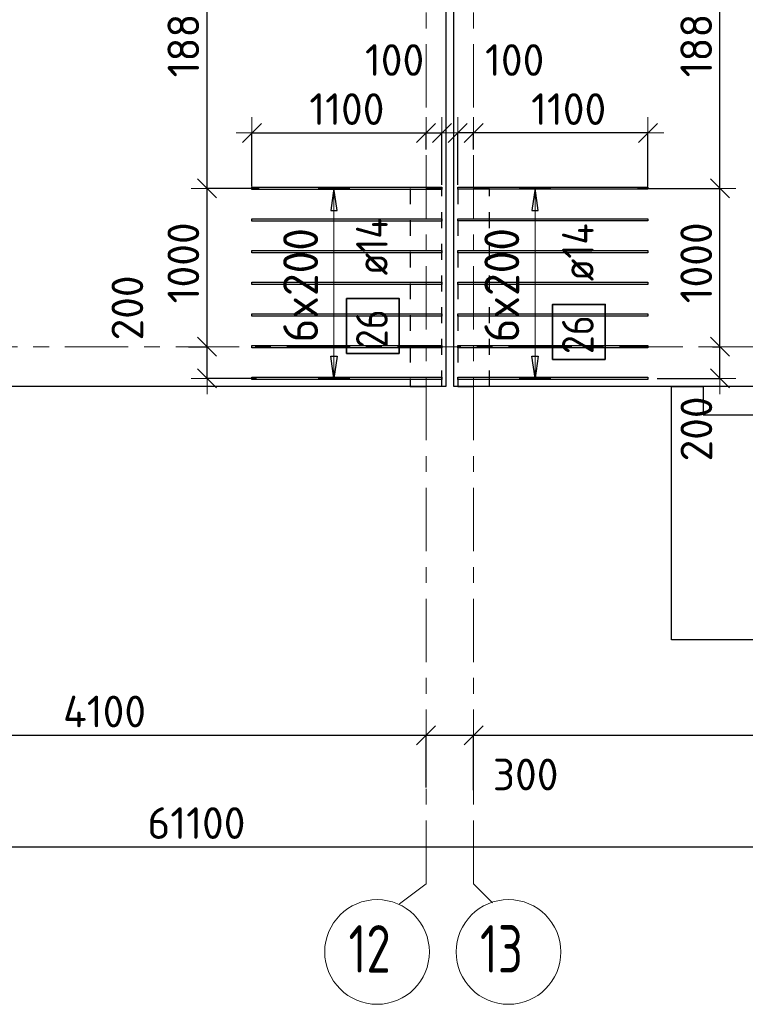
# Model space of a CAD drawing. Header units: metres. Extents: x -38 to 98, y -15 to 21.
# Tile 24 of 147: x 29.98 to 34.57, y -4.15 to 2.06. Entities that reach past the tile are written whole.
import ezdxf

# ---------------------------------------------------------------- set-up
doc = ezdxf.new("R2010")
doc.units = ezdxf.units.M
doc.header["$PDMODE"] = 65
for name, pattern in [('______11', [0.5, 0.4, -0.05, 0, -0.05]), ('______2', [0.0405, 0.03, -0.0105]), ('______5', [1.1, 0.8, -0.1, 0.1, -0.1])]:
    doc.linetypes.add(name, pattern=pattern)
for name, color, linetype, lineweight in [('XR$1$Осевая линия (1)', 7, '______5', 13), ('XR$1$Размерная линия (1)', 7, 'Continuous', 13), ('XR$4$Перекрытие (1)', 7, 'Continuous', 35), ('XR$4$Размерная линия (1)', 7, 'Continuous', 13)]:
    doc.layers.add(name, color=color, linetype=linetype, lineweight=lineweight)
doc.layers.add('XR$4$Арм.стержн.Доп. Арм верхн.зоны Х', color=7, linetype='Continuous', lineweight=35, true_color=0x8c8cff)
doc.layers.add('XR$6$Стена_ бетон несущ.', color=7, linetype='Continuous', lineweight=70, true_color=0xb4b496)
doc.styles.add('ISOCPEUR', font='txt')
doc.dimstyles.new('DIMSTYLE_3', dxfattribs={"dimtxt": 0.2, "dimasz": 0.2, "dimexe": 0, "dimexo": 0, "dimgap": 0.1, "dimtad": 2, "dimdec": 0, "dimlfac": 1000, "dimrnd": 5, "dimzin": 12, "dimdsep": 46, "dimtxsty": 'ISOCPEUR', "dimblk1": 'ALL_ML_STRICH', "dimblk2": 'ALL_ML_STRICH', "dimsah": 1, "dimcen": 0, "dimclrd": 7, "dimclre": 256, "dimclrt": 7, "dimadec": 0, "dimazin": 0, "dimtfac": 1, "dimtdec": 0, "dimtix": 1, "dimtmove": 2, "dimatfit": 3, "dimfxl": 0, "dimtzin": 0, "dimlwd": 0, "dimlwe": -3, "dimarcsym": 0})
doc.dimstyles.new('DIMSTYLE_33', dxfattribs={"dimtxt": 0.2, "dimasz": 0.2, "dimexe": 0, "dimexo": 0, "dimgap": 0.1, "dimtad": 2, "dimdec": 0, "dimlfac": 1000, "dimrnd": 5, "dimzin": 12, "dimdsep": 46, "dimtxsty": 'ISOCPEUR', "dimblk1": 'ALL_ML_STRICH', "dimblk2": 'ALL_ML_STRICH', "dimsah": 1, "dimcen": 0, "dimclrd": 7, "dimclre": 256, "dimclrt": 7, "dimadec": 0, "dimazin": 0, "dimtfac": 1, "dimtdec": 0, "dimtix": 1, "dimtmove": 2, "dimatfit": 3, "dimfxl": 0, "dimtvp": 1.2, "dimtzin": 0, "dimlwd": 0, "dimlwe": -3, "dimarcsym": 0})
doc.dimstyles.new('DIMSTYLE_4', dxfattribs={"dimtxt": 0.2, "dimasz": 0.2, "dimexe": 0, "dimexo": 0, "dimgap": 0.1, "dimtad": 0, "dimdec": 0, "dimlfac": 1000, "dimrnd": 5, "dimzin": 12, "dimdsep": 46, "dimtxsty": 'ISOCPEUR', "dimblk1": 'ALL_ML_STRICH', "dimblk2": 'ALL_ML_STRICH', "dimsah": 1, "dimcen": 0, "dimclrd": 7, "dimclre": 256, "dimclrt": 7, "dimadec": 0, "dimazin": 0, "dimtfac": 1, "dimtdec": 0, "dimtix": 1, "dimtmove": 2, "dimatfit": 3, "dimfxl": 0, "dimtvp": 1.2, "dimtzin": 0, "dimlwd": 0, "dimlwe": -3, "dimarcsym": 0})

# ---------------------------------------------------------------- blocks, each defined once
blk = doc.blocks.new('ALL_ML_STRICH')
at = {"color": 0, "linetype": 'ByBlock', "lineweight": -2}
for p, q in [((0, -0.5), (0, 0.5)), ((-1, 0), (0.5, 0)), ((-0.3, -0.3), (0.3, 0.3))]:
    blk.add_line(p, q, dxfattribs=at)
blk = doc.blocks.new('*D11')
at = {"layer": 'DEFPOINTS', "color": 7, "linetype": 'Continuous', "lineweight": 13, "transparency": 33554687}
for p in [(0.5, -3.1033), (0.5, -3.1563), (61.6, -3.1401)]:
    blk.add_point(p, dxfattribs=at)
at = {"layer": 'XR$1$Размерная линия (1)', "color": 9, "linetype": 'Continuous', "lineweight": -2, "true_color": 0xc7c7c7, "transparency": 33554687}
for p, q in [((0.5, -3.1233), (0.5, -3.1563)), ((61.6, -3.1563), (61.6, -3.1563))]:
    blk.add_line(p, q, dxfattribs=at)
at = {"layer": 'XR$1$Размерная линия (1)', "color": 7, "linetype": 'Continuous', "lineweight": -2, "transparency": 33554687}
blk.add_line((0.5, -3.1563), (61.6, -3.1563), dxfattribs=at)
at = {"layer": 'XR$1$Размерная линия (1)', "color": 7, "linetype": 'Continuous', "lineweight": 13, "transparency": 33554687, "xscale": 0.2, "yscale": 0.2, "zscale": 0.2, "rotation": 180}
blk.add_blockref('ALL_ML_STRICH', (0.5, -3.1563), dxfattribs=at)
at = {"layer": 'XR$1$Размерная линия (1)', "color": 7, "linetype": 'Continuous', "lineweight": 13, "transparency": 33554687, "xscale": 0.2, "yscale": 0.2, "zscale": 0.2}
blk.add_blockref('ALL_ML_STRICH', (61.6, -3.1563), dxfattribs=at)
at = {"layer": 'XR$1$Размерная линия (1)', "color": 7, "linetype": 'Continuous', "lineweight": 13, "transparency": 33554687, "insert": (31.1, -3.0063), "char_height": 0.2, "width": 1, "attachment_point": 5, "style": 'ISOCPEUR'}
blk.add_mtext('\\A1;{61100}', dxfattribs=at)
blk = doc.blocks.new('*D18')
at = {"layer": 'DEFPOINTS', "color": 7, "linetype": 'Continuous', "lineweight": 13, "transparency": 33554687}
for p in [(28.45, -2.452), (32.55, -2.8016), (28.45, -3.6233)]:
    blk.add_point(p, dxfattribs=at)
at = {"layer": 'XR$1$Размерная линия (1)', "color": 9, "linetype": 'Continuous', "lineweight": -2, "true_color": 0xc7c7c7, "transparency": 33554687}
for p, q in [((28.45, -3.6033), (28.45, -2.452)), ((32.55, -2.7816), (32.55, -2.452))]:
    blk.add_line(p, q, dxfattribs=at)
at = {"layer": 'XR$1$Размерная линия (1)', "color": 7, "linetype": 'Continuous', "lineweight": -2, "transparency": 33554687}
blk.add_line((28.45, -2.452), (32.55, -2.452), dxfattribs=at)
at = {"layer": 'XR$1$Размерная линия (1)', "color": 7, "linetype": 'Continuous', "lineweight": 13, "transparency": 33554687, "xscale": 0.2, "yscale": 0.2, "zscale": 0.2, "rotation": 180}
blk.add_blockref('ALL_ML_STRICH', (28.45, -2.452), dxfattribs=at)
at = {"layer": 'XR$1$Размерная линия (1)', "color": 7, "linetype": 'Continuous', "lineweight": 13, "transparency": 33554687, "xscale": 0.2, "yscale": 0.2, "zscale": 0.2}
blk.add_blockref('ALL_ML_STRICH', (32.55, -2.452), dxfattribs=at)
at = {"layer": 'XR$1$Размерная линия (1)', "color": 7, "linetype": 'Continuous', "lineweight": 13, "transparency": 33554687, "insert": (30.52, -2.302), "char_height": 0.2, "width": 0.8, "attachment_point": 5, "style": 'ISOCPEUR'}
blk.add_mtext('\\A1;{4100}', dxfattribs=at)
blk = doc.blocks.new('*D19')
at = {"layer": 'DEFPOINTS', "color": 7, "linetype": 'Continuous', "lineweight": 13, "transparency": 33554687}
for p in [(32.55, -2.452), (32.55, -2.8016), (32.85, -2.8182)]:
    blk.add_point(p, dxfattribs=at)
at = {"layer": 'XR$1$Размерная линия (1)', "color": 9, "linetype": 'Continuous', "lineweight": -2, "true_color": 0xc7c7c7, "transparency": 33554687}
for p, q in [((32.55, -2.7816), (32.55, -2.452)), ((32.85, -2.7982), (32.85, -2.452))]:
    blk.add_line(p, q, dxfattribs=at)
at = {"layer": 'XR$1$Размерная линия (1)', "color": 7, "linetype": 'Continuous', "lineweight": -2, "transparency": 33554687}
blk.add_line((32.55, -2.452), (32.85, -2.452), dxfattribs=at)
at = {"layer": 'XR$1$Размерная линия (1)', "color": 7, "linetype": 'Continuous', "lineweight": 13, "transparency": 33554687, "xscale": 0.2, "yscale": 0.2, "zscale": 0.2, "rotation": 180}
blk.add_blockref('ALL_ML_STRICH', (32.55, -2.452), dxfattribs=at)
at = {"layer": 'XR$1$Размерная линия (1)', "color": 7, "linetype": 'Continuous', "lineweight": 13, "transparency": 33554687, "xscale": 0.2, "yscale": 0.2, "zscale": 0.2}
blk.add_blockref('ALL_ML_STRICH', (32.85, -2.452), dxfattribs=at)
at = {"layer": 'XR$1$Размерная линия (1)', "color": 7, "linetype": 'Continuous', "lineweight": 13, "transparency": 33554687, "insert": (33.1784, -2.6996), "char_height": 0.2, "width": 0.6, "attachment_point": 5, "style": 'ISOCPEUR'}
blk.add_mtext('\\A1;{300}', dxfattribs=at)
blk = doc.blocks.new('*D20')
at = {"layer": 'DEFPOINTS', "color": 7, "linetype": 'Continuous', "lineweight": 13, "transparency": 33554687}
for p in [(36.95, -1.6172), (32.85, -2.452), (32.85, -2.8182)]:
    blk.add_point(p, dxfattribs=at)
at = {"layer": 'XR$1$Размерная линия (1)', "color": 9, "linetype": 'Continuous', "lineweight": -2, "true_color": 0xc7c7c7, "transparency": 33554687}
for p, q in [((36.95, -1.6372), (36.95, -2.452)), ((32.85, -2.7982), (32.85, -2.452))]:
    blk.add_line(p, q, dxfattribs=at)
at = {"layer": 'XR$1$Размерная линия (1)', "color": 7, "linetype": 'Continuous', "lineweight": -2, "transparency": 33554687}
blk.add_line((32.85, -2.452), (36.95, -2.452), dxfattribs=at)
at = {"layer": 'XR$1$Размерная линия (1)', "color": 7, "linetype": 'Continuous', "lineweight": 13, "transparency": 33554687, "xscale": 0.2, "yscale": 0.2, "zscale": 0.2, "rotation": 180}
blk.add_blockref('ALL_ML_STRICH', (32.85, -2.452), dxfattribs=at)
at = {"layer": 'XR$1$Размерная линия (1)', "color": 7, "linetype": 'Continuous', "lineweight": 13, "transparency": 33554687, "xscale": 0.2, "yscale": 0.2, "zscale": 0.2}
blk.add_blockref('ALL_ML_STRICH', (36.95, -2.452), dxfattribs=at)
at = {"layer": 'XR$1$Размерная линия (1)', "color": 7, "linetype": 'Continuous', "lineweight": 13, "transparency": 33554687, "insert": (34.92, -2.302), "char_height": 0.2, "width": 0.8, "attachment_point": 5, "style": 'ISOCPEUR'}
blk.add_mtext('\\A1;{4100}', dxfattribs=at)
blk = doc.blocks.new('*D365')
at = {"layer": 'DEFPOINTS', "color": 7, "linetype": 'Continuous', "lineweight": 13, "transparency": 33554687}
for p in [(31.45, 1.3506), (32.55, 1.226), (31.45, 0.992)]:
    blk.add_point(p, dxfattribs=at)
at = {"layer": 'XR$4$Размерная линия (1)', "color": 9, "linetype": 'Continuous', "lineweight": -2, "true_color": 0xc7c7c7, "transparency": 33554687}
for p, q in [((31.45, 1.012), (31.45, 1.3506)), ((32.55, 1.246), (32.55, 1.3506))]:
    blk.add_line(p, q, dxfattribs=at)
at = {"layer": 'XR$4$Размерная линия (1)', "color": 7, "linetype": 'Continuous', "lineweight": -2, "transparency": 33554687}
blk.add_line((31.45, 1.3506), (32.55, 1.3506), dxfattribs=at)
at = {"layer": 'XR$4$Размерная линия (1)', "color": 7, "linetype": 'Continuous', "lineweight": 13, "transparency": 33554687, "xscale": 0.2, "yscale": 0.2, "zscale": 0.2, "rotation": 180}
blk.add_blockref('ALL_ML_STRICH', (31.45, 1.3506), dxfattribs=at)
at = {"layer": 'XR$4$Размерная линия (1)', "color": 7, "linetype": 'Continuous', "lineweight": 13, "transparency": 33554687, "xscale": 0.2, "yscale": 0.2, "zscale": 0.2}
blk.add_blockref('ALL_ML_STRICH', (32.55, 1.3506), dxfattribs=at)
at = {"layer": 'XR$4$Размерная линия (1)', "color": 7, "linetype": 'Continuous', "lineweight": 13, "transparency": 33554687, "insert": (32.05, 1.5006), "char_height": 0.2, "width": 0.8, "attachment_point": 5, "style": 'ISOCPEUR'}
blk.add_mtext('\\A1;{1100}', dxfattribs=at)
blk = doc.blocks.new('*D366')
at = {"layer": 'DEFPOINTS', "color": 7, "linetype": 'Continuous', "lineweight": 13, "transparency": 33554687}
for p in [(32.55, 1.3506), (32.55, 1.226), (32.65, 1.0032)]:
    blk.add_point(p, dxfattribs=at)
at = {"layer": 'XR$4$Размерная линия (1)', "color": 9, "linetype": 'Continuous', "lineweight": -2, "true_color": 0xc7c7c7, "transparency": 33554687}
for p, q in [((32.55, 1.246), (32.55, 1.3506)), ((32.65, 1.0232), (32.65, 1.3506))]:
    blk.add_line(p, q, dxfattribs=at)
at = {"layer": 'XR$4$Размерная линия (1)', "color": 7, "linetype": 'Continuous', "lineweight": -2, "transparency": 33554687}
blk.add_line((32.55, 1.3506), (32.65, 1.3506), dxfattribs=at)
at = {"layer": 'XR$4$Размерная линия (1)', "color": 7, "linetype": 'Continuous', "lineweight": 13, "transparency": 33554687, "xscale": 0.2, "yscale": 0.2, "zscale": 0.2, "rotation": 180}
blk.add_blockref('ALL_ML_STRICH', (32.55, 1.3506), dxfattribs=at)
at = {"layer": 'XR$4$Размерная линия (1)', "color": 7, "linetype": 'Continuous', "lineweight": 13, "transparency": 33554687, "xscale": 0.2, "yscale": 0.2, "zscale": 0.2}
blk.add_blockref('ALL_ML_STRICH', (32.65, 1.3506), dxfattribs=at)
at = {"layer": 'XR$4$Размерная линия (1)', "color": 7, "linetype": 'Continuous', "lineweight": 13, "transparency": 33554687, "insert": (32.3509, 1.8105), "char_height": 0.2, "width": 0.6, "attachment_point": 5, "style": 'ISOCPEUR'}
blk.add_mtext('\\A1;{100}', dxfattribs=at)
blk = doc.blocks.new('*D369')
at = {"layer": 'DEFPOINTS', "color": 7, "linetype": 'Continuous', "lineweight": 13, "transparency": 33554687}
for p in [(31.0307, 0), (31.1677, -0.1998), (31.4996, -0.1998)]:
    blk.add_point(p, dxfattribs=at)
at = {"layer": 'XR$4$Размерная линия (1)', "color": 9, "linetype": 'Continuous', "lineweight": -2, "true_color": 0xc7c7c7, "transparency": 33554687}
for p, q in [((31.0507, 0), (31.1677, 0)), ((31.4796, -0.1998), (31.1677, -0.1998))]:
    blk.add_line(p, q, dxfattribs=at)
at = {"layer": 'XR$4$Размерная линия (1)', "color": 7, "linetype": 'Continuous', "lineweight": -2, "transparency": 33554687}
blk.add_line((31.1677, -0.1998), (31.1677, 0), dxfattribs=at)
at = {"layer": 'XR$4$Размерная линия (1)', "color": 7, "linetype": 'Continuous', "lineweight": 13, "transparency": 33554687, "xscale": 0.2, "yscale": 0.2, "zscale": 0.2}
for p, rotation in [((31.1677, 0), 90), ((31.1677, -0.1998), 270)]:
    blk.add_blockref('ALL_ML_STRICH', p, dxfattribs=dict(at, rotation=rotation))
at = {"layer": 'XR$4$Размерная линия (1)', "color": 7, "linetype": 'Continuous', "lineweight": 13, "transparency": 33554687, "insert": (30.6643, 0.2454), "char_height": 0.2, "width": 0.6, "attachment_point": 5, "rotation": 90, "style": 'ISOCPEUR'}
blk.add_mtext('\\A1;{200}', dxfattribs=at)
blk = doc.blocks.new('*D370')
at = {"layer": 'DEFPOINTS', "color": 7, "linetype": 'Continuous', "lineweight": 13, "transparency": 33554687}
for p in [(31.5166, 1), (31.0307, 0), (31.1677, 0)]:
    blk.add_point(p, dxfattribs=at)
at = {"layer": 'XR$4$Размерная линия (1)', "color": 9, "linetype": 'Continuous', "lineweight": -2, "true_color": 0xc7c7c7, "transparency": 33554687}
for p, q in [((31.4966, 1), (31.1677, 1)), ((31.0507, 0), (31.1677, 0))]:
    blk.add_line(p, q, dxfattribs=at)
at = {"layer": 'XR$4$Размерная линия (1)', "color": 7, "linetype": 'Continuous', "lineweight": -2, "transparency": 33554687}
blk.add_line((31.1677, 0), (31.1677, 1), dxfattribs=at)
at = {"layer": 'XR$4$Размерная линия (1)', "color": 7, "linetype": 'Continuous', "lineweight": 13, "transparency": 33554687, "xscale": 0.2, "yscale": 0.2, "zscale": 0.2}
for p, rotation in [((31.1677, 1), 90), ((31.1677, 0), 270)]:
    blk.add_blockref('ALL_ML_STRICH', p, dxfattribs=dict(at, rotation=rotation))
at = {"layer": 'XR$4$Размерная линия (1)', "color": 7, "linetype": 'Continuous', "lineweight": 13, "transparency": 33554687, "insert": (31.0177, 0.53), "char_height": 0.2, "width": 0.8, "attachment_point": 5, "rotation": 90, "style": 'ISOCPEUR'}
blk.add_mtext('\\A1;{1000}', dxfattribs=at)
blk = doc.blocks.new('*D371')
at = {"layer": 'DEFPOINTS', "color": 7, "linetype": 'Continuous', "lineweight": 13, "transparency": 33554687}
for p in [(31.5166, 2.8808), (31.1677, 1), (31.5166, 1)]:
    blk.add_point(p, dxfattribs=at)
at = {"layer": 'XR$4$Размерная линия (1)', "color": 9, "linetype": 'Continuous', "lineweight": -2, "true_color": 0xc7c7c7, "transparency": 33554687}
for p, q in [((31.4966, 2.8808), (31.1677, 2.8808)), ((31.4966, 1), (31.1677, 1))]:
    blk.add_line(p, q, dxfattribs=at)
at = {"layer": 'XR$4$Размерная линия (1)', "color": 7, "linetype": 'Continuous', "lineweight": -2, "transparency": 33554687}
blk.add_line((31.1677, 1), (31.1677, 2.8808), dxfattribs=at)
at = {"layer": 'XR$4$Размерная линия (1)', "color": 7, "linetype": 'Continuous', "lineweight": 13, "transparency": 33554687, "xscale": 0.2, "yscale": 0.2, "zscale": 0.2}
for p, rotation in [((31.1677, 2.8808), 90), ((31.1677, 1), 270)]:
    blk.add_blockref('ALL_ML_STRICH', p, dxfattribs=dict(at, rotation=rotation))
at = {"layer": 'XR$4$Размерная линия (1)', "color": 7, "linetype": 'Continuous', "lineweight": 13, "transparency": 33554687, "insert": (31.0177, 1.9704), "char_height": 0.2, "width": 0.8, "attachment_point": 5, "rotation": 90, "style": 'ISOCPEUR'}
blk.add_mtext('\\A1;{1880}', dxfattribs=at)
blk = doc.blocks.new('*D379')
at = {"layer": 'DEFPOINTS', "color": 7, "linetype": 'Continuous', "lineweight": 13, "transparency": 33554687}
for p in [(33.95, 1.3506), (32.85, 1.226), (33.95, 0.992)]:
    blk.add_point(p, dxfattribs=at)
at = {"layer": 'XR$4$Размерная линия (1)', "color": 9, "linetype": 'Continuous', "lineweight": -2, "true_color": 0xc7c7c7, "transparency": 33554687}
for p, q in [((32.85, 1.246), (32.85, 1.3506)), ((33.95, 1.012), (33.95, 1.3506))]:
    blk.add_line(p, q, dxfattribs=at)
at = {"layer": 'XR$4$Размерная линия (1)', "color": 7, "linetype": 'Continuous', "lineweight": -2, "transparency": 33554687}
blk.add_line((33.95, 1.3506), (32.85, 1.3506), dxfattribs=at)
at = {"layer": 'XR$4$Размерная линия (1)', "color": 7, "linetype": 'Continuous', "lineweight": 13, "transparency": 33554687, "xscale": 0.2, "yscale": 0.2, "zscale": 0.2}
for p, rotation in [((32.85, 1.3506), 180), ((33.95, 1.3506), 360)]:
    blk.add_blockref('ALL_ML_STRICH', p, dxfattribs=dict(at, rotation=rotation))
at = {"layer": 'XR$4$Размерная линия (1)', "color": 7, "linetype": 'Continuous', "lineweight": 13, "transparency": 33554687, "insert": (33.45, 1.5006), "char_height": 0.2, "width": 0.8, "attachment_point": 5, "style": 'ISOCPEUR'}
blk.add_mtext('\\A1;{1100}', dxfattribs=at)
blk = doc.blocks.new('*D380')
at = {"layer": 'DEFPOINTS', "color": 7, "linetype": 'Continuous', "lineweight": 13, "transparency": 33554687}
for p in [(32.85, 1.3506), (32.85, 1.226), (32.75, 1.0032)]:
    blk.add_point(p, dxfattribs=at)
at = {"layer": 'XR$4$Размерная линия (1)', "color": 9, "linetype": 'Continuous', "lineweight": -2, "true_color": 0xc7c7c7, "transparency": 33554687}
for p, q in [((32.75, 1.0232), (32.75, 1.3506)), ((32.85, 1.246), (32.85, 1.3506))]:
    blk.add_line(p, q, dxfattribs=at)
at = {"layer": 'XR$4$Размерная линия (1)', "color": 7, "linetype": 'Continuous', "lineweight": -2, "transparency": 33554687}
blk.add_line((32.85, 1.3506), (32.75, 1.3506), dxfattribs=at)
at = {"layer": 'XR$4$Размерная линия (1)', "color": 7, "linetype": 'Continuous', "lineweight": 13, "transparency": 33554687, "xscale": 0.2, "yscale": 0.2, "zscale": 0.2}
for p, rotation in [((32.85, 1.3506), 360), ((32.75, 1.3506), 180)]:
    blk.add_blockref('ALL_ML_STRICH', p, dxfattribs=dict(at, rotation=rotation))
at = {"layer": 'XR$4$Размерная линия (1)', "color": 7, "linetype": 'Continuous', "lineweight": 13, "transparency": 33554687, "insert": (33.1091, 1.8105), "char_height": 0.2, "width": 0.6, "attachment_point": 5, "style": 'ISOCPEUR'}
blk.add_mtext('\\A1;{100}', dxfattribs=at)
blk = doc.blocks.new('*D609')
at = {"layer": 'DEFPOINTS', "color": 7, "linetype": 'Continuous', "lineweight": 13, "transparency": 33554687}
for p in [(34.3371, 0), (33.9885, -0.1998), (34.4053, -0.1998)]:
    blk.add_point(p, dxfattribs=at)
at = {"layer": 'XR$4$Размерная линия (1)', "color": 9, "linetype": 'Continuous', "lineweight": -2, "true_color": 0xc7c7c7, "transparency": 33554687}
for p, q in [((34.3571, 0), (34.4053, 0)), ((34.0085, -0.1998), (34.4053, -0.1998))]:
    blk.add_line(p, q, dxfattribs=at)
at = {"layer": 'XR$4$Размерная линия (1)', "color": 7, "linetype": 'Continuous', "lineweight": -2, "transparency": 33554687}
blk.add_line((34.4053, -0.1998), (34.4053, 0), dxfattribs=at)
at = {"layer": 'XR$4$Размерная линия (1)', "color": 7, "linetype": 'Continuous', "lineweight": 13, "transparency": 33554687, "xscale": 0.2, "yscale": 0.2, "zscale": 0.2}
for p, rotation in [((34.4053, 0), 90), ((34.4053, -0.1998), 270)]:
    blk.add_blockref('ALL_ML_STRICH', p, dxfattribs=dict(at, rotation=rotation))
at = {"layer": 'XR$4$Размерная линия (1)', "color": 7, "linetype": 'Continuous', "lineweight": 13, "transparency": 33554687, "insert": (34.2564, -0.5185), "char_height": 0.2, "width": 0.6, "attachment_point": 5, "rotation": 90, "style": 'ISOCPEUR'}
blk.add_mtext('\\A1;{200}', dxfattribs=at)
blk = doc.blocks.new('*D610')
at = {"layer": 'DEFPOINTS', "color": 7, "linetype": 'Continuous', "lineweight": 13, "transparency": 33554687}
for p in [(33.8648, 1), (34.3371, 0), (34.4053, 0)]:
    blk.add_point(p, dxfattribs=at)
at = {"layer": 'XR$4$Размерная линия (1)', "color": 9, "linetype": 'Continuous', "lineweight": -2, "true_color": 0xc7c7c7, "transparency": 33554687}
for p, q in [((33.8848, 1), (34.4053, 1)), ((34.3571, 0), (34.4053, 0))]:
    blk.add_line(p, q, dxfattribs=at)
at = {"layer": 'XR$4$Размерная линия (1)', "color": 7, "linetype": 'Continuous', "lineweight": -2, "transparency": 33554687}
blk.add_line((34.4053, 0), (34.4053, 1), dxfattribs=at)
at = {"layer": 'XR$4$Размерная линия (1)', "color": 7, "linetype": 'Continuous', "lineweight": 13, "transparency": 33554687, "xscale": 0.2, "yscale": 0.2, "zscale": 0.2}
for p, rotation in [((34.4053, 1), 90), ((34.4053, 0), 270)]:
    blk.add_blockref('ALL_ML_STRICH', p, dxfattribs=dict(at, rotation=rotation))
at = {"layer": 'XR$4$Размерная линия (1)', "color": 7, "linetype": 'Continuous', "lineweight": 13, "transparency": 33554687, "insert": (34.2553, 0.53), "char_height": 0.2, "width": 0.8, "attachment_point": 5, "rotation": 90, "style": 'ISOCPEUR'}
blk.add_mtext('\\A1;{1000}', dxfattribs=at)
blk = doc.blocks.new('*D611')
at = {"layer": 'DEFPOINTS', "color": 7, "linetype": 'Continuous', "lineweight": 13, "transparency": 33554687}
for p in [(33.8992, 2.8808), (33.8648, 1), (34.4053, 1)]:
    blk.add_point(p, dxfattribs=at)
at = {"layer": 'XR$4$Размерная линия (1)', "color": 9, "linetype": 'Continuous', "lineweight": -2, "true_color": 0xc7c7c7, "transparency": 33554687}
for p, q in [((33.9192, 2.8808), (34.4053, 2.8808)), ((33.8848, 1), (34.4053, 1))]:
    blk.add_line(p, q, dxfattribs=at)
at = {"layer": 'XR$4$Размерная линия (1)', "color": 7, "linetype": 'Continuous', "lineweight": -2, "transparency": 33554687}
blk.add_line((34.4053, 1), (34.4053, 2.8808), dxfattribs=at)
at = {"layer": 'XR$4$Размерная линия (1)', "color": 7, "linetype": 'Continuous', "lineweight": 13, "transparency": 33554687, "xscale": 0.2, "yscale": 0.2, "zscale": 0.2}
for p, rotation in [((34.4053, 2.8808), 90), ((34.4053, 1), 270)]:
    blk.add_blockref('ALL_ML_STRICH', p, dxfattribs=dict(at, rotation=rotation))
at = {"layer": 'XR$4$Размерная линия (1)', "color": 7, "linetype": 'Continuous', "lineweight": 13, "transparency": 33554687, "insert": (34.2553, 1.9704), "char_height": 0.2, "width": 0.8, "attachment_point": 5, "rotation": 90, "style": 'ISOCPEUR'}
blk.add_mtext('\\A1;{1880}', dxfattribs=at)

msp = doc.modelspace()

# ---------------------------------------------------------------- linework, layer by layer
at = {"layer": 'XR$1$Осевая линия (1)', "color": 253, "linetype": '______11', "lineweight": 13, "true_color": 0xa0a0a0, "transparency": 33554687}
for p, q in [((32.55, -3.39), (32.55, 19.78)), ((32.85, -3.39), (32.85, 19.78)), ((-2.63, 0), (62.6, 0)), ((32.3812, -3.5157), (32.55, -3.39)), ((32.85, -3.39), (32.9702, -3.5102))]:
    msp.add_line(p, q, dxfattribs=at)
at = {"layer": 'XR$1$Осевая линия (1)', "color": 7, "linetype": 'Continuous', "lineweight": 13, "transparency": 33554687}
for centre in [(32.2404, -3.8199), (33.0704, -3.8199)]:
    msp.add_circle(centre, 0.3304, dxfattribs=at)
at = {"layer": 'XR$4$Арм.стержн.Доп. Арм верхн.зоны Х', "color": 253, "linetype": 'Continuous', "lineweight": -3, "true_color": 0xa0a0a0, "transparency": 33554687}
for p, q in [((31.9677, 1.001), (31.8677, 1.001)), ((31.9677, 1.001), (32.0677, 1.001)), ((33.238, 1.0013), (33.138, 1.0013)), ((33.238, 1.0013), (33.338, 1.0013)), ((31.9677, -0.199), (31.8677, -0.199)), ((31.9677, -0.199), (32.0677, -0.199)), ((33.238, -0.1987), (33.138, -0.1987)), ((33.238, -0.1987), (33.338, -0.1987))]:
    msp.add_line(p, q, dxfattribs=at)
at = {"layer": 'XR$4$Арм.стержн.Доп. Арм верхн.зоны Х', "color": 7, "linetype": 'Continuous', "lineweight": 25, "transparency": 33554687}
for p, q in [((31.9677, 1.001), (31.9477, 0.861)), ((31.9877, 0.861), (31.9677, 1.001)), ((33.238, 1.0013), (33.218, 0.8613)), ((33.258, 0.8613), (33.238, 1.0013)), ((31.9477, 0.861), (31.9877, 0.861)), ((33.218, 0.8613), (33.258, 0.8613)), ((31.9677, -0.199), (31.9477, -0.059)), ((31.9477, -0.059), (31.9877, -0.059)), ((31.9877, -0.059), (31.9677, -0.199)), ((33.238, -0.1987), (33.218, -0.0587)), ((33.218, -0.0587), (33.258, -0.0587)), ((33.258, -0.0587), (33.238, -0.1987))]:
    msp.add_line(p, q, dxfattribs=at)
at = {"layer": 'XR$4$Арм.стержн.Доп. Арм верхн.зоны Х', "color": 7, "linetype": 'Continuous', "lineweight": 13, "transparency": 33554687}
for p, q in [((31.9677, 1.001), (31.9677, 1.001)), ((31.9677, -0.199), (31.9677, 1.001)), ((33.238, 1.0013), (33.238, 1.0013)), ((33.238, -0.1987), (33.238, 1.0013)), ((31.9677, -0.199), (31.9677, -0.199)), ((33.238, -0.1987), (33.238, -0.1987))]:
    msp.add_line(p, q, dxfattribs=at)
at = {"layer": 'XR$4$Арм.стержн.Доп. Арм верхн.зоны Х', "color": 7, "linetype": 'Continuous', "lineweight": 25, "transparency": 33554687}
for points in [[(32.65, 0.994), (31.45, 0.994), (31.45, 1.008), (32.65, 1.008), (32.65, 0.994)], [(32.75, 1.0083), (33.95, 1.0083), (33.95, 0.9943), (32.75, 0.9943), (32.75, 1.0083)], [(32.65, 0.794), (31.45, 0.794), (31.45, 0.808), (32.65, 0.808), (32.65, 0.794)], [(32.75, 0.8083), (33.95, 0.8083), (33.95, 0.7943), (32.75, 0.7943), (32.75, 0.8083)], [(32.65, 0.594), (31.45, 0.594), (31.45, 0.608), (32.65, 0.608), (32.65, 0.594)], [(32.75, 0.6083), (33.95, 0.6083), (33.95, 0.5943), (32.75, 0.5943), (32.75, 0.6083)], [(32.65, 0.394), (31.45, 0.394), (31.45, 0.408), (32.65, 0.408), (32.65, 0.394)], [(32.75, 0.4083), (33.95, 0.4083), (33.95, 0.3943), (32.75, 0.3943), (32.75, 0.4083)], [(32.65, 0.194), (31.45, 0.194), (31.45, 0.208), (32.65, 0.208), (32.65, 0.194)], [(32.75, 0.2083), (33.95, 0.2083), (33.95, 0.1943), (32.75, 0.1943), (32.75, 0.2083)], [(32.65, -0.006), (31.45, -0.006), (31.45, 0.008), (32.65, 0.008), (32.65, -0.006)], [(32.75, 0.0083), (33.95, 0.0083), (33.95, -0.0057), (32.75, -0.0057), (32.75, 0.0083)], [(32.65, -0.206), (31.45, -0.206), (31.45, -0.192), (32.65, -0.192), (32.65, -0.206)], [(32.75, -0.1917), (33.95, -0.1917), (33.95, -0.2057), (32.75, -0.2057), (32.75, -0.1917)]]:
    msp.add_lwpolyline(points, dxfattribs=at)
at = {"layer": 'XR$4$Арм.стержн.Доп. Арм верхн.зоны Х', "color": 7, "linetype": 'Continuous', "lineweight": 35, "transparency": 33554687}
for points in [[(32.381, -0.042), (32.381, 0.3047), (32.0477, 0.3047), (32.0477, -0.042), (32.381, -0.042)], [(33.6813, -0.0791), (33.6813, 0.2676), (33.348, 0.2676), (33.348, -0.0791), (33.6813, -0.0791)]]:
    msp.add_lwpolyline(points, dxfattribs=at)
at = {"layer": 'XR$4$Перекрытие (1)', "color": 7, "linetype": 'Continuous', "lineweight": 25, "transparency": 33554687}
for p, q in [((32.675, 16.4002), (32.675, -0.25)), ((32.725, -0.2498), (32.725, 16.4002)), ((32.675, -0.25), (19.55, -0.2498)), ((61.85, -0.2498), (32.725, -0.2498)), ((34.1, -0.4299), (34.1, -0.2499)), ((34.1, -0.2499), (34.3, -0.2499)), ((34.3, -0.2499), (34.3, -0.4299)), ((34.1, -1.8498), (34.1, -0.4299)), ((34.3, -0.4298), (34.625, -0.4298)), ((37.45, -1.8498), (34.1, -1.8498))]:
    msp.add_line(p, q, dxfattribs=at)
at = {"layer": 'XR$6$Стена_ бетон несущ.', "color": 253, "linetype": '______2', "lineweight": -3, "true_color": 0xa0a0a0, "transparency": 33554687}
for p, q in [((32.45, 1), (32.45, -0.25)), ((32.65, 1), (32.45, 1)), ((32.65, -0.25), (32.65, 1)), ((32.65, 1), (32.65, 1)), ((32.95, 1), (32.75, 1)), ((32.75, 1), (32.75, -0.25)), ((32.95, -0.25), (32.95, 1)), ((32.45, -0.25), (32.65, -0.25)), ((32.75, -0.25), (32.95, -0.25))]:
    msp.add_line(p, q, dxfattribs=at)

# ---------------------------------------------------------------- texts
at = {"layer": 'XR$1$Осевая линия (1)', "color": 7, "linetype": 'Continuous', "lineweight": 13, "transparency": 33554687, "char_height": 0.3, "width": 0.472281, "attachment_point": 7, "style": 'ISOCPEUR'}
for s, insert in [('\\W0.75;12', (32.0604, -3.9504)), ('\\W0.75;13', (32.8904, -3.9504))]:
    msp.add_mtext(s, dxfattribs=dict(at, insert=insert))
at = {"layer": 'XR$4$Арм.стержн.Доп. Арм верхн.зоны Х', "color": 7, "linetype": 'Continuous', "lineweight": 13, "transparency": 33554687, "char_height": 0.22, "width": 0.873359, "attachment_point": 7, "rotation": 90, "style": 'ISOCPEUR'}
for insert in [(31.8677, 0.027), (33.138, 0.0273)]:
    msp.add_mtext('\\W0.95;6x200', dxfattribs=dict(at, insert=insert))
at = {"layer": 'XR$4$Арм.стержн.Доп. Арм верхн.зоны Х', "color": 7, "linetype": 'Continuous', "lineweight": 25, "transparency": 33554687, "char_height": 0.2, "attachment_point": 7, "rotation": 90, "style": 'ISOCPEUR'}
for s, insert, width in [('\\W0.89; ø14 ', (32.3077, 0.338), 0.769432), ('\\W0.89; ø14 ', (33.608, 0.3009), 0.769432), ('\\W0.87;26', (32.3077, -0.0086), 0.367208), ('\\W0.87;26', (33.608, -0.0458), 0.367208)]:
    msp.add_mtext(s, dxfattribs=dict(at, insert=insert, width=width))

# ---------------------------------------------------------------- dimensions: what is measured, and where the dimension line sits
at = {"layer": 'XR$1$Размерная линия (1)', "color": 7, "linetype": 'Continuous', "lineweight": 13, "transparency": 33554687}
for base, p1, p2, dimstyle, picture, middle in [((36.95, -2.452), (32.85, -2.7982), (36.95, -1.6372), 'DIMSTYLE_3', '*D20', (34.92, -2.302)), ((32.55, -2.452), (28.45, -3.6033), (32.55, -2.7816), 'DIMSTYLE_3', '*D18', (30.52, -2.302)), ((32.85, -2.452), (32.55, -2.7816), (32.85, -2.7982), 'DIMSTYLE_4', '*D19', (33.1784, -2.6996)), ((61.6, -3.1563), (0.5, -3.1233), (61.6, -3.1563), 'DIMSTYLE_3', '*D11', (31.1, -3.0063))]:
    dim = msp.add_linear_dim(base=base, p1=p1, p2=p2, dimstyle=dimstyle, override={"dimpost": '<>', "dimclrd": 7, "dimclre": 9, "dimclrt": 7, "dimlwd": 0, "dimlwe": 65533}, dxfattribs=at)
    dim.commit()
    dim.dimension.update_dxf_attribs({"geometry": picture, "text_midpoint": middle, "dimtype": 160})
at = {"layer": 'XR$4$Размерная линия (1)', "color": 7, "linetype": 'Continuous', "lineweight": 13, "transparency": 33554687}
for base, p1, p2, angle, dimstyle, picture, middle in [((31.1677, 2.8808), (31.4966, 1), (31.4966, 2.8808), 90, 'DIMSTYLE_3', '*D371', (31.0177, 1.9704)), ((34.4053, 2.8808), (33.8848, 1), (33.9192, 2.8808), 90, 'DIMSTYLE_3', '*D611', (34.2553, 1.9704)), ((32.75, 1.3506), (32.85, 1.246), (32.75, 1.0232), 180, 'DIMSTYLE_33', '*D380', (33.1091, 1.8105)), ((32.85, 1.3506), (33.95, 1.012), (32.85, 1.246), 180, 'DIMSTYLE_3', '*D379', (33.45, 1.5006)), ((31.1677, 1), (31.0507, 0), (31.4966, 1), 90, 'DIMSTYLE_3', '*D370', (31.0177, 0.53)), ((34.4053, 1), (34.3571, 0), (33.8848, 1), 90, 'DIMSTYLE_3', '*D610', (34.2553, 0.53)), ((31.1677, 0), (31.4796, -0.1998), (31.0507, 0), 90, 'DIMSTYLE_33', '*D369', (30.6643, 0.2454)), ((34.4053, 0), (34.0085, -0.1998), (34.3571, 0), 90, 'DIMSTYLE_33', '*D609', (34.2564, -0.5185))]:
    dim = msp.add_linear_dim(base=base, p1=p1, p2=p2, angle=angle, dimstyle=dimstyle, override={"dimpost": '<>', "dimclrd": 7, "dimclre": 9, "dimclrt": 7, "dimlwd": 0, "dimlwe": 65533}, dxfattribs=at)
    dim.commit()
    dim.dimension.update_dxf_attribs({"geometry": picture, "text_midpoint": middle, "dimtype": 160})
for base, p1, p2, dimstyle, picture, middle in [((32.65, 1.3506), (32.55, 1.246), (32.65, 1.0232), 'DIMSTYLE_33', '*D366', (32.3509, 1.8105)), ((32.55, 1.3506), (31.45, 1.012), (32.55, 1.246), 'DIMSTYLE_3', '*D365', (32.05, 1.5006))]:
    dim = msp.add_linear_dim(base=base, p1=p1, p2=p2, dimstyle=dimstyle, override={"dimpost": '<>', "dimclrd": 7, "dimclre": 9, "dimclrt": 7, "dimlwd": 0, "dimlwe": 65533}, dxfattribs=at)
    dim.commit()
    dim.dimension.update_dxf_attribs({"geometry": picture, "text_midpoint": middle, "dimtype": 160})

doc.saveas('drawing.dxf')
